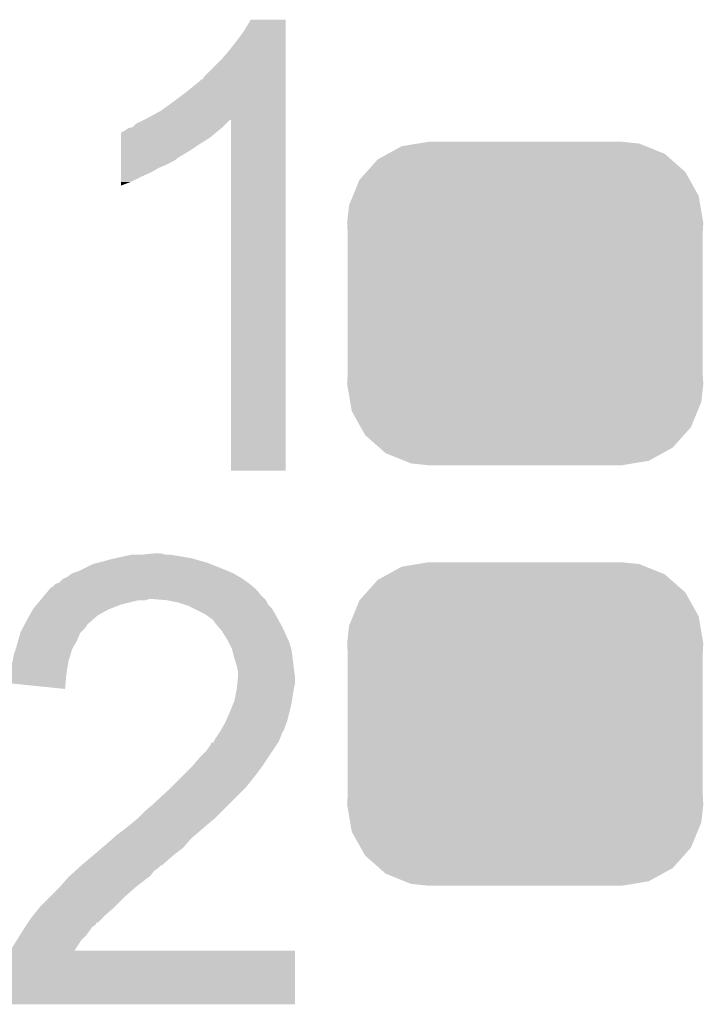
# Model space of a CAD drawing. Extents: x -0.05 to 0.95, y -0.15 to 2.1.
# Tile 30 of 51: x 0.5778 to 0.6363, y 1 to 1.0843. Entities that reach past the tile are written whole.
import ezdxf

# ---------------------------------------------------------------- set-up
doc = ezdxf.new("R2010")
doc.units = 0
doc.layers.get('0').update_dxf_attribs({"linetype": 'CONTINUOUS'})
doc.layers.add('LTE_IOT_13_CLICK_V101A_GTO', color=11, linetype='CONTINUOUS')
doc.layers.add('LTE_IOT_13_CLICK_V101A_GTS', color=8, linetype='CONTINUOUS')

# ---------------------------------------------------------------- blocks, each defined once
blk = doc.blocks.new('CUSTOM_86')
for points in [[(-0.010568, 0.013469), (-0.009198, 0.013694), (0.010323, 0.013469), (0.009763, 0.013694)], [(-0.009198, 0.013694), (-0.00825, 0.01385), (0.009763, 0.013694), (0.00825, 0.01385)], [(-0.012628, 0.012338), (-0.011753, 0.012819), (0.012489, 0.012338), (0.011943, 0.012819)], [(-0.011753, 0.012819), (-0.010568, 0.013469), (0.011943, 0.012819), (0.010323, 0.013469)], [(-0.013584, 0.011267), (-0.012628, 0.012338), (0.013707, 0.011267), (0.012489, 0.012338)], [(-0.014192, 0.010585), (-0.013584, 0.011267), (0.014087, 0.010585), (0.013707, 0.011267)], [(-0.014754, 0.009216), (-0.014192, 0.010585), (0.014853, 0.009216), (0.014087, 0.010585)], [(-0.015084, 0.008412), (-0.014754, 0.009216), (0.014991, 0.008412), (0.014853, 0.009216)], [(-0.01525, 0.0069), (-0.015084, 0.008412), (0.01525, 0.0069), (0.014991, 0.008412)], [(-0.0152, 0.006068), (-0.01525, 0.0069), (0.0152, 0.006068), (0.01525, 0.0069)], [(-0.0152, -0.006068), (-0.0152, 0.006068), (0.0152, -0.006068), (0.0152, 0.006068)], [(-0.01525, -0.0069), (-0.0152, -0.006068), (0.01525, -0.0069), (0.0152, -0.006068)], [(-0.014991, -0.008412), (-0.01525, -0.0069), (0.015084, -0.008412), (0.01525, -0.0069)], [(-0.014853, -0.009216), (-0.014991, -0.008412), (0.014754, -0.009216), (0.015084, -0.008412)], [(-0.014087, -0.010585), (-0.014853, -0.009216), (0.014192, -0.010585), (0.014754, -0.009216)], [(-0.013707, -0.011267), (-0.014087, -0.010585), (0.013584, -0.011267), (0.014192, -0.010585)], [(-0.012489, -0.012338), (-0.013707, -0.011267), (0.012628, -0.012338), (0.013584, -0.011267)], [(-0.011943, -0.012819), (-0.012489, -0.012338), (0.011753, -0.012819), (0.012628, -0.012338)], [(-0.010323, -0.013469), (-0.011943, -0.012819), (0.010568, -0.013469), (0.011753, -0.012819)], [(-0.009763, -0.013694), (-0.010323, -0.013469), (0.009198, -0.013694), (0.010568, -0.013469)], [(-0.00825, -0.01385), (-0.009763, -0.013694), (0.00825, -0.01385), (0.009198, -0.013694)]]:
    blk.add_solid(points)

msp = doc.modelspace()

# ---------------------------------------------------------------- linework, layer by layer
at = {"layer": 'LTE_IOT_13_CLICK_V101A_GTO'}
for points in [[(0.597, 1.0833), (0.5976, 1.084299), (0.6006, 1.0833), (0.6006, 1.084299)], [(0.5976, 1.084299), (0.5976, 1.0843), (0.6006, 1.084299), (0.5976, 1.0843)], [(0.5964, 1.0825), (0.597, 1.0833), (0.6006, 1.0825), (0.6006, 1.0833)], [(0.5957, 1.0816), (0.5964, 1.0825), (0.6006, 1.0816), (0.6006, 1.0825)], [(0.595, 1.0808), (0.5957, 1.0816), (0.6006, 1.0808), (0.6006, 1.0816)], [(0.5936, 1.0794), (0.595, 1.0808), (0.6006, 1.0794), (0.6006, 1.0808)], [(0.5922, 1.0782), (0.5933, 1.0791), (0.6006, 1.0782), (0.6006, 1.0791)], [(0.5933, 1.0791), (0.5934, 1.0792), (0.6006, 1.0791), (0.6006, 1.0792)], [(0.5934, 1.0792), (0.5935, 1.079201), (0.6006, 1.0792), (0.6006, 1.079201)], [(0.5935, 1.079201), (0.5936, 1.0794), (0.6006, 1.079201), (0.6006, 1.0794)], [(0.591, 1.0773), (0.5922, 1.0782), (0.6006, 1.0773), (0.6006, 1.0782)], [(0.5899, 1.0765), (0.591, 1.0773), (0.6006, 1.0765), (0.6006, 1.0773)], [(0.5878, 1.0754), (0.588399, 1.0757), (0.5955, 1.0754), (0.5958, 1.0757)], [(0.588399, 1.0757), (0.5884, 1.0757), (0.5958, 1.0757), (0.595899, 1.0757)], [(0.5884, 1.0757), (0.5888, 1.0759), (0.6006, 1.0757), (0.6006, 1.0759)], [(0.5888, 1.0759), (0.5899, 1.0765), (0.6006, 1.0759), (0.6006, 1.0765)], [(0.5959, 1.045701), (0.595899, 1.0757), (0.600599, 1.045701), (0.6006, 1.0757)], [(0.5868, 1.0748), (0.5871, 1.075), (0.594825, 1.0748), (0.595075, 1.075)], [(0.5871, 1.075), (0.587499, 1.0751), (0.595075, 1.075), (0.5952, 1.0751)], [(0.5875, 1.0751), (0.5878, 1.0754), (0.5952, 1.0751), (0.5955, 1.0754)], [(0.5865, 1.0746), (0.5866, 1.0747), (0.59458, 1.0746), (0.5947, 1.0747)], [(0.5865, 1.0742), (0.5865, 1.0746), (0.5941, 1.0742), (0.59458, 1.0746)], [(0.5865, 1.0737), (0.5865, 1.0742), (0.5933, 1.0737), (0.5941, 1.0742)], [(0.5866, 1.0747), (0.5868, 1.0748), (0.5947, 1.0747), (0.594825, 1.0748)], [(0.5865, 1.0731), (0.5865, 1.0737), (0.5924, 1.0731), (0.5933, 1.0737)], [(0.5865, 1.0725), (0.5865, 1.0731), (0.5914, 1.0725), (0.5924, 1.0731)], [(0.5865, 1.072499), (0.5865, 1.0725), (0.5913, 1.072499), (0.5914, 1.0725)], [(0.5865, 1.0724), (0.5865, 1.072499), (0.5913, 1.0724), (0.5913, 1.072499)], [(0.5865, 1.0722), (0.5865, 1.0724), (0.591, 1.0722), (0.5913, 1.0724)], [(0.5865, 1.0719), (0.5865, 1.0722), (0.5904, 1.0719), (0.591, 1.0722)], [(0.5865, 1.0716), (0.5865, 1.0719), (0.5897, 1.0716), (0.5904, 1.0719)], [(0.5865, 1.0712), (0.5865, 1.0716), (0.589, 1.0712), (0.5897, 1.0716)], [(0.5865, 1.0708), (0.5865, 1.0712), (0.5881, 1.0708), (0.589, 1.0712)], [(0.5865, 1.0704), (0.5865, 1.0708), (0.5873, 1.0704), (0.5881, 1.0708)], [(0.5865, 1.070101), (0.5865, 1.0704), (0.5865, 1.070101), (0.5873, 1.0704)], [(0.600599, 1.0457), (0.5959, 1.045701), (0.600599, 1.0457), (0.600599, 1.045701)], [(0.5883, 1.0385), (0.5893, 1.0386), (0.5903, 1.0385), (0.5899, 1.0386)], [(0.5841, 1.0377), (0.5845, 1.0378), (0.59415, 1.0377), (0.5939, 1.0378)], [(0.5845, 1.0378), (0.5849, 1.0379), (0.5939, 1.0378), (0.59355, 1.0379)], [(0.5849, 1.0379), (0.5856, 1.0381), (0.59355, 1.0379), (0.59285, 1.0381)], [(0.5856, 1.0381), (0.58605, 1.0382), (0.59285, 1.0381), (0.5925, 1.0382)], [(0.58605, 1.0382), (0.5874, 1.0385), (0.5925, 1.0382), (0.5907, 1.0385)], [(0.5819, 1.0366), (0.5823, 1.0369), (0.596625, 1.0366), (0.5961, 1.0369)], [(0.5823, 1.0369), (0.5829, 1.0371), (0.5961, 1.0369), (0.595633, 1.0371)], [(0.5829, 1.0371), (0.5831, 1.0372), (0.595633, 1.0371), (0.5954, 1.0372)], [(0.5831, 1.0372), (0.5841, 1.0377), (0.5954, 1.0372), (0.59415, 1.0377)], [(0.5809, 1.036), (0.5812, 1.0361), (0.5975, 1.036), (0.59736, 1.0361)], [(0.5812, 1.0361), (0.5815, 1.0364), (0.59736, 1.0361), (0.59694, 1.0364)], [(0.5815, 1.0364), (0.5817, 1.0365), (0.59694, 1.0364), (0.5968, 1.0365)], [(0.5817, 1.0365), (0.5819, 1.0366), (0.5968, 1.0365), (0.596625, 1.0366)], [(0.58, 1.0351), (0.58025, 1.0354), (0.5984, 1.0351), (0.5982, 1.0354)], [(0.58025, 1.0354), (0.580333, 1.0355), (0.598101, 1.0354), (0.5981, 1.0355)], [(0.58025, 1.0354), (0.58025, 1.0354), (0.5982, 1.0354), (0.598101, 1.0354)], [(0.580333, 1.0355), (0.5805, 1.0357), (0.5981, 1.0355), (0.59786, 1.0357)], [(0.5805, 1.0357), (0.5806, 1.0357), (0.59786, 1.0357), (0.597859, 1.0357)], [(0.5806, 1.0357), (0.5809, 1.036), (0.597859, 1.0357), (0.5975, 1.036)], [(0.57925, 1.0342), (0.579584, 1.0346), (0.5864, 1.0342), (0.588, 1.0346)], [(0.579584, 1.0346), (0.579667, 1.0347), (0.5886, 1.0346), (0.5889, 1.0347)], [(0.579667, 1.0347), (0.58, 1.0351), (0.5988, 1.0347), (0.5984, 1.0351)], [(0.579667, 1.0347), (0.579667, 1.0347), (0.5889, 1.0347), (0.5892, 1.0347)], [(0.5904, 1.0346), (0.5892, 1.0347), (0.5989, 1.0346), (0.5988, 1.0347)], [(0.5914, 1.0344), (0.590401, 1.0346), (0.599, 1.0344), (0.5989, 1.0346)], [(0.592, 1.0342), (0.5914, 1.0344), (0.5991, 1.0342), (0.599, 1.0344)], [(0.578657, 1.0333), (0.578943, 1.0338), (0.5845, 1.0333), (0.5854, 1.0338)], [(0.578943, 1.0338), (0.579, 1.0339), (0.5854, 1.0338), (0.58565, 1.0339)], [(0.579, 1.0339), (0.57925, 1.0342), (0.58565, 1.0339), (0.5864, 1.0342)], [(0.5923, 1.0341), (0.592, 1.0342), (0.5992, 1.0341), (0.5991, 1.0342)], [(0.5927, 1.0339), (0.5923, 1.0341), (0.5994, 1.0339), (0.5992, 1.0341)], [(0.5937, 1.0334), (0.5927, 1.0339), (0.5997, 1.0334), (0.5994, 1.0339)], [(0.578277, 1.0326), (0.5786, 1.0332), (0.5837, 1.0326), (0.584386, 1.0332)], [(0.5786, 1.0332), (0.578657, 1.0333), (0.584386, 1.0332), (0.5845, 1.0333)], [(0.5941, 1.0331), (0.5937, 1.0334), (0.599864, 1.0331), (0.5997, 1.0334)], [(0.5944, 1.0329), (0.5941, 1.0331), (0.599973, 1.0329), (0.599864, 1.0331)], [(0.5945, 1.0327), (0.5944, 1.0329), (0.600082, 1.0327), (0.599973, 1.0329)], [(0.594843, 1.0323), (0.5945, 1.0327), (0.6003, 1.0323), (0.600082, 1.0327)], [(0.577871, 1.0318), (0.5779, 1.0319), (0.583, 1.0318), (0.5831, 1.0319)], [(0.5779, 1.0319), (0.578061, 1.0322), (0.5831, 1.0319), (0.5834, 1.0322)], [(0.578061, 1.0322), (0.578223, 1.0325), (0.5834, 1.0322), (0.5836, 1.0325)], [(0.578223, 1.0325), (0.578277, 1.0326), (0.5836, 1.0325), (0.5837, 1.0326)], [(0.5951, 1.032), (0.594843, 1.0323), (0.600438, 1.032), (0.6003, 1.0323)], [(0.5956, 1.0312), (0.5951, 1.032), (0.600808, 1.0312), (0.600438, 1.032)], [(0.5775, 1.0305), (0.577671, 1.0311), (0.582357, 1.0305), (0.5827, 1.0311)], [(0.577671, 1.0311), (0.577871, 1.0318), (0.5827, 1.0311), (0.583, 1.0318)], [(0.5957, 1.031), (0.5956, 1.0312), (0.6009, 1.031), (0.600808, 1.0312)], [(0.596, 1.0304), (0.5957, 1.031), (0.601071, 1.0304), (0.6009, 1.031)], [(0.5773, 1.0299), (0.577467, 1.0304), (0.58215, 1.0299), (0.5823, 1.0304)], [(0.577467, 1.0304), (0.5775, 1.0305), (0.5823, 1.0304), (0.582357, 1.0305)], [(0.596025, 1.0303), (0.596, 1.0304), (0.6011, 1.0303), (0.601071, 1.0304)], [(0.5962, 1.0296), (0.596025, 1.0303), (0.601188, 1.0296), (0.6011, 1.0303)], [(0.5772, 1.0293), (0.577217, 1.0294), (0.581983, 1.0293), (0.582, 1.0294)], [(0.577217, 1.0294), (0.5773, 1.0299), (0.582, 1.0294), (0.58215, 1.0299)], [(0.5964, 1.029), (0.5962, 1.0296), (0.601263, 1.029), (0.601188, 1.0296)], [(0.5769, 1.0284), (0.577, 1.0288), (0.581833, 1.0284), (0.5819, 1.0288)], [(0.577, 1.0288), (0.5772, 1.0293), (0.5819, 1.0288), (0.581983, 1.0293)], [(0.5965, 1.0285), (0.5964, 1.029), (0.601325, 1.0285), (0.601263, 1.029)], [(0.5965, 1.028), (0.5965, 1.0285), (0.601388, 1.028), (0.601325, 1.0285)], [(0.576801, 1.027501), (0.5769, 1.0277), (0.581741, 1.027501), (0.581758, 1.0277)], [(0.5769, 1.0282), (0.5769, 1.0284), (0.5818, 1.0282), (0.581833, 1.0284)], [(0.5769, 1.0277), (0.5769, 1.0282), (0.581758, 1.0277), (0.5818, 1.0282)], [(0.59645, 1.0275), (0.59649, 1.0279), (0.6014, 1.0275), (0.6014, 1.0279)], [(0.59649, 1.0279), (0.5965, 1.028), (0.6014, 1.0279), (0.601388, 1.028)], [(0.581699, 1.027), (0.576801, 1.027501), (0.581699, 1.027), (0.581741, 1.027501)], [(0.5963, 1.0265), (0.5964, 1.027), (0.6012, 1.0265), (0.601283, 1.027)], [(0.5964, 1.027), (0.59641, 1.0271), (0.601283, 1.027), (0.6013, 1.0271)], [(0.59641, 1.0271), (0.59645, 1.0275), (0.6013, 1.0271), (0.6014, 1.0275)], [(0.59612, 1.0258), (0.5962, 1.026), (0.6011, 1.0258), (0.601129, 1.026)], [(0.5962, 1.026), (0.5963, 1.0265), (0.601129, 1.026), (0.6012, 1.0265)], [(0.5958, 1.025), (0.59612, 1.0258), (0.6009, 1.025), (0.6011, 1.0258)], [(0.595444, 1.0242), (0.5958, 1.025), (0.6007, 1.0242), (0.6009, 1.025)], [(0.595, 1.0234), (0.5954, 1.0241), (0.6004, 1.0234), (0.600662, 1.0241)], [(0.5954, 1.0241), (0.595444, 1.0242), (0.600662, 1.0241), (0.6007, 1.0242)], [(0.59445, 1.0225), (0.5946, 1.0228), (0.6, 1.0225), (0.60012, 1.0228)], [(0.5946, 1.0228), (0.594733, 1.023), (0.60012, 1.0228), (0.6002, 1.023)], [(0.594733, 1.023), (0.594933, 1.0233), (0.6002, 1.023), (0.6003, 1.0233)], [(0.594933, 1.0233), (0.595, 1.0234), (0.6003, 1.0233), (0.6004, 1.0234)], [(0.5938, 1.0217), (0.5942, 1.0223), (0.599467, 1.0217), (0.599867, 1.0223)], [(0.5942, 1.0223), (0.594201, 1.0224), (0.599867, 1.0223), (0.599933, 1.0224)], [(0.594201, 1.0224), (0.5944, 1.022401), (0.599933, 1.0224), (0.599934, 1.022401)], [(0.5944, 1.022401), (0.59445, 1.0225), (0.599934, 1.022401), (0.6, 1.0225)], [(0.5926, 1.0204), (0.5932, 1.0211), (0.5986, 1.0204), (0.599067, 1.0211)], [(0.5932, 1.0211), (0.5938, 1.0217), (0.599067, 1.0211), (0.599467, 1.0217)], [(0.5918, 1.0196), (0.5926, 1.0204), (0.598, 1.0196), (0.5986, 1.0204)], [(0.5908, 1.0186), (0.5918, 1.0196), (0.5972, 1.0186), (0.598, 1.0196)], [(0.5892, 1.0171), (0.5906, 1.0184), (0.5957, 1.0171), (0.597, 1.0184)], [(0.5906, 1.0184), (0.5908, 1.0186), (0.597, 1.0184), (0.5972, 1.0186)], [(0.5885, 1.0165), (0.5892, 1.0171), (0.5951, 1.0165), (0.5957, 1.0171)], [(0.5873, 1.0154), (0.5879, 1.0159), (0.5939, 1.0154), (0.5945, 1.0159)], [(0.5879, 1.0159), (0.5885, 1.0165), (0.5945, 1.0159), (0.5951, 1.0165)], [(0.586, 1.0144), (0.5868, 1.015), (0.592733, 1.0144), (0.593433, 1.015)], [(0.5868, 1.015), (0.5873, 1.0154), (0.593433, 1.015), (0.5939, 1.0154)], [(0.584866, 1.0134), (0.5858, 1.0142), (0.5918, 1.0134), (0.5925, 1.0142)], [(0.5858, 1.0142), (0.586, 1.0144), (0.5925, 1.0142), (0.592733, 1.0144)], [(0.5844, 1.013), (0.584866, 1.0134), (0.591286, 1.013), (0.5918, 1.0134)], [(0.5831, 1.0119), (0.584045, 1.0127), (0.59, 1.0119), (0.5909, 1.0127)], [(0.584045, 1.0127), (0.5844, 1.013), (0.5909, 1.0127), (0.591286, 1.013)], [(0.58277, 1.0116), (0.5831, 1.0119), (0.5896, 1.0116), (0.5899, 1.0119)], [(0.5831, 1.0119), (0.5831, 1.0119), (0.5899, 1.0119), (0.59, 1.0119)], [(0.581822, 1.0107), (0.582, 1.0109), (0.5886, 1.0107), (0.588867, 1.0109)], [(0.582, 1.0109), (0.58211, 1.011), (0.588867, 1.0109), (0.589, 1.011)], [(0.58211, 1.011), (0.58255, 1.0114), (0.589, 1.011), (0.5893, 1.0114)], [(0.58255, 1.0114), (0.58277, 1.0116), (0.5893, 1.0114), (0.5896, 1.0116)], [(0.5804, 1.0092), (0.5812, 1.01), (0.5868, 1.0092), (0.5877, 1.01)], [(0.5812, 1.01), (0.581822, 1.0107), (0.5877, 1.01), (0.5886, 1.0107)], [(0.5796, 1.0084), (0.5804, 1.0092), (0.586, 1.0084), (0.5868, 1.0092)], [(0.57896, 1.0076), (0.57952, 1.0083), (0.5851, 1.0076), (0.5859, 1.0083)], [(0.57952, 1.0083), (0.5796, 1.0084), (0.5859, 1.0083), (0.586, 1.0084)], [(0.578533, 1.007), (0.5788, 1.0074), (0.5845, 1.007), (0.5849, 1.0074)], [(0.5788, 1.0074), (0.57896, 1.0076), (0.5849, 1.0074), (0.5851, 1.0076)], [(0.5782, 1.0065), (0.578267, 1.0066), (0.583933, 1.0065), (0.584, 1.0066)], [(0.578267, 1.0066), (0.5784, 1.0068), (0.584, 1.0066), (0.5843, 1.0068)], [(0.5784, 1.0068), (0.578533, 1.006999), (0.5843, 1.0068), (0.5844, 1.006999)], [(0.578533, 1.006999), (0.578533, 1.007), (0.5844, 1.006999), (0.5845, 1.007)], [(0.577575, 1.0055), (0.577825, 1.0059), (0.5831, 1.0055), (0.5835, 1.0059)], [(0.577825, 1.0059), (0.578075, 1.0063), (0.5835, 1.0059), (0.5838, 1.0063)], [(0.578075, 1.0063), (0.5782, 1.0065), (0.5838, 1.0063), (0.583933, 1.0065)], [(0.577071, 1.0046), (0.5772, 1.0049), (0.582502, 1.0046), (0.582701, 1.0049)], [(0.5772, 1.0049), (0.577575, 1.0055), (0.582701, 1.0049), (0.5831, 1.0055)], [(0.5767, 1.0037), (0.5769, 1.0042), (0.6014, 1.0037), (0.6014, 1.0042)], [(0.5769, 1.0042), (0.577071, 1.004599), (0.6014, 1.0042), (0.6014, 1.004599)], [(0.577071, 1.004599), (0.577071, 1.0046), (0.6014, 1.004599), (0.582502, 1.0046)], [(0.5763, 1.0027), (0.5765, 1.0033), (0.6014, 1.0027), (0.6014, 1.0033)], [(0.5765, 1.0034), (0.5767, 1.0037), (0.6014, 1.0034), (0.6014, 1.0037)], [(0.5765, 1.0033), (0.5765, 1.0034), (0.6014, 1.0033), (0.6014, 1.0034)], [(0.5762, 1.0021), (0.5763, 1.0027), (0.601399, 1.0021), (0.6014, 1.0027)], [(0.576, 1.0016), (0.5762, 1.0021), (0.601399, 1.0016), (0.601399, 1.0021)], [(0.576, 1.0011), (0.576, 1.0016), (0.601399, 1.0011), (0.601399, 1.0016)], [(0.5759, 1.0006), (0.576, 1.0011), (0.601399, 1.0006), (0.601399, 1.0011)], [(0.5759, 1.000001), (0.5759, 1.0006), (0.601399, 1.000001), (0.601399, 1.0006)], [(0.601399, 1), (0.5759, 1.000001), (0.601399, 1), (0.601399, 1.000001)]]:
    msp.add_solid(points, dxfattribs=at)

# ---------------------------------------------------------------- block references
at = {"layer": 'LTE_IOT_13_CLICK_V101A_GTS'}
for p in [(0.6211, 1.06), (0.6211, 1.024)]:
    msp.add_blockref('CUSTOM_86', p, dxfattribs=at)

doc.saveas('drawing.dxf')
